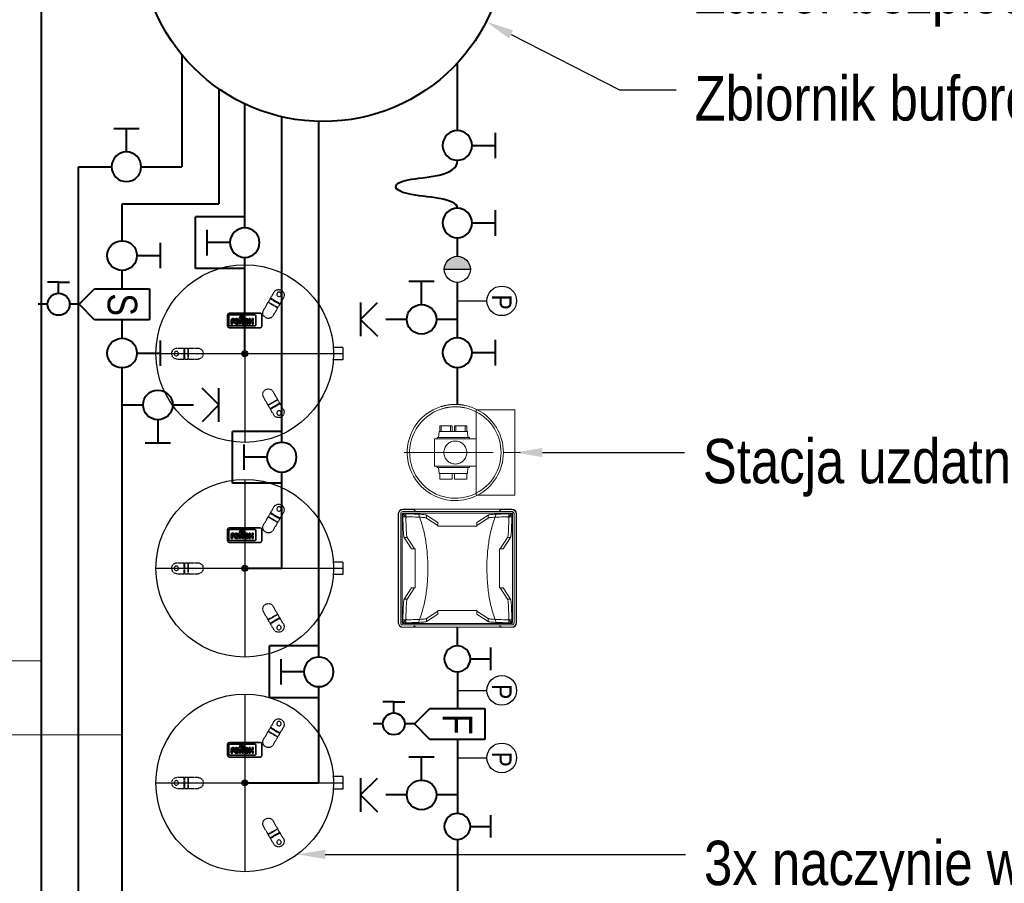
# Model space of a CAD drawing. Header units: centimetres. Extents: x 22052 to 56535, y 76485 to 78519.
# Tile 146 of 235: x 48323 to 48589, y 77864 to 78097. Entities that reach past the tile are written whole.
import ezdxf
from ezdxf import colors
from ezdxf.entities.mleader import LeaderData, LeaderLine
from ezdxf.enums import TextEntityAlignment as Align
from ezdxf.lldxf.tags import DXFTag
from ezdxf.math import Vec2, Vec3

# ---------------------------------------------------------------- set-up
doc = ezdxf.new("R2010")
doc.units = ezdxf.units.CM
for name, pattern in [('ACAD_ISO02W100', [15, 12, -3]), ('ACAD_ISO08W100', [36, 24, -3, 6, -3]), ('HIDDEN', [0.375, 0.25, -0.125])]:
    doc.linetypes.add(name, pattern=pattern)
for name, color, linetype in [('1', 1, 'ACAD_ISO08W100'), ('CP_AXIS', 143, 'DASHDOT'), ('cp_hidde', 203, 'HIDDEN'), ('IS_Armatura_Therm', 250, 'SOLID'), ('niewidoczna', 3, 'ACAD_ISO02W100'), ('widoczna', 7, 'Continuous')]:
    doc.layers.add(name, color=color, linetype=linetype)
for name, color, linetype, lineweight in [('2DH_OBJ_reflexgr', 252, 'Continuous', 25), ('CP_LOGO', 7, 'Continuous', 35), ('IS_Ciepła_woda', 1, 'DASHDOT', 40), ('IS_gaz 2', 44, 'Continuous', 35), ('IS_Opis', 250, 'Continuous', 9), ('IS_Powrót', 5, 'DASH', 40), ('IS_Zasilanie', 1, 'SOLID', 40), ('IS_Zimna_woda', 5, 'SOLID', 40)]:
    doc.layers.add(name, color=color, linetype=linetype, lineweight=lineweight)
doc.styles.add('CP_ATTR', font='arial.ttf')
doc.styles.add('styl1', font='ARIALN.TTF')
tags = doc.linetypes.add('DASH', pattern=[15, 10, -5]).pattern_tags.tags
tags[6:7] = [DXFTag(74, 4), DXFTag(75, 0), DXFTag(340, '0'), DXFTag(46, 0.0), DXFTag(50, 0.0), DXFTag(44, 0.0), DXFTag(45, 0.0)]
tags[4:5] = [DXFTag(74, 4), DXFTag(75, 0), DXFTag(340, '0'), DXFTag(46, 0.0), DXFTag(50, 0.0), DXFTag(44, 0.0), DXFTag(45, 0.0)]
tags = doc.linetypes.add('DASHDOT', pattern=[25.4, 12.7, -6.35, 0, -6.35]).pattern_tags.tags
tags[10:11] = [DXFTag(74, 4), DXFTag(75, 0), DXFTag(340, '0'), DXFTag(46, 1.0), DXFTag(50, 0.0), DXFTag(44, 0.0), DXFTag(45, 0.0)]
tags[8:9] = [DXFTag(74, 4), DXFTag(75, 0), DXFTag(340, '0'), DXFTag(46, 1.0), DXFTag(50, 0.0), DXFTag(44, 0.0), DXFTag(45, 0.0)]
tags[6:7] = [DXFTag(74, 4), DXFTag(75, 0), DXFTag(340, '0'), DXFTag(46, 1.0), DXFTag(50, 0.0), DXFTag(44, 0.0), DXFTag(45, 0.0)]
tags[4:5] = [DXFTag(74, 4), DXFTag(75, 0), DXFTag(340, '0'), DXFTag(46, 1.0), DXFTag(50, 0.0), DXFTag(44, 0.0), DXFTag(45, 0.0)]
tags = doc.linetypes.add('SOLID', pattern=[10, 10, 0]).pattern_tags.tags
tags[6:7] = [DXFTag(74, 4), DXFTag(75, 0), DXFTag(340, '0'), DXFTag(46, 0.0), DXFTag(50, 0.0), DXFTag(44, 0.0), DXFTag(45, 0.0)]
tags[4:5] = [DXFTag(74, 4), DXFTag(75, 0), DXFTag(340, '0'), DXFTag(46, 0.0), DXFTag(50, 0.0), DXFTag(44, 0.0), DXFTag(45, 0.0)]

# ---------------------------------------------------------------- blocks, each defined once
blk = doc.blocks.new('A$C72C50FD2')
at = {"layer": '1', "color": 0, "lineweight": 15}
blk.add_line((35.53, 52.48), (4.14, 52.48), dxfattribs=at)
at = {"layer": 'niewidoczna', "color": 0, "lineweight": 15, "ltscale": 25.4}
for p, q in [((19.03, 59.66), (19.03, 58.14)), ((21.58, 58.14), (21.58, 59.66)), ((23.01, 59.66), (23.01, 58.14)), ((25.56, 58.14), (25.56, 59.66)), ((5.87, 35.94), (5.87, 6.43)), ((6.27, 35.94), (6.27, 6.43)), ((6.32, 36.05), (6.45, 35.93)), ((35.94, 36.5), (6.43, 36.5)), ((35.94, 36.1), (6.43, 36.1)), ((6.48, 35.9), (6.45, 35.93)), ((6.47, 35.1), (6.48, 35.9)), ((6.48, 35.09), (6.47, 35.1)), ((6.48, 35.9), (7.28, 35.1)), ((6.48, 35.9), (7.27, 35.9)), ((7.28, 35.1), (6.48, 35.09)), ((7.27, 35.9), (7.28, 35.89)), ((7.28, 35.1), (7.28, 35.89)), ((7.28, 35.1), (7.39, 34.98)), ((15.91, 33.56), (12.83, 35.56)), ((12.83, 34.76), (12.83, 35.56)), ((15.91, 32.76), (12.83, 34.76)), ((29.54, 34.76), (26.46, 32.76)), ((29.54, 35.56), (26.47, 33.56)), ((29.54, 34.76), (29.54, 35.56)), ((35.1, 35.1), (34.98, 34.98)), ((35.09, 35.89), (35.1, 35.9)), ((35.09, 35.89), (35.1, 35.1)), ((35.1, 35.1), (35.9, 35.9)), ((35.1, 35.9), (35.9, 35.9)), ((35.89, 35.09), (35.1, 35.1)), ((35.9, 35.1), (35.89, 35.09)), ((35.93, 35.93), (35.9, 35.9)), ((35.9, 35.9), (35.9, 35.1)), ((35.93, 35.93), (36.05, 36.05)), ((36.1, 6.43), (36.1, 35.94)), ((36.5, 6.43), (36.5, 35.94)), ((15.94, 32.59), (15.94, 33.14)), ((26.43, 32.59), (15.94, 32.59)), ((26.43, 32.59), (26.43, 33.14)), ((6.81, 29.54), (8.81, 26.47)), ((7.61, 29.54), (6.81, 29.54)), ((7.61, 29.54), (9.61, 26.46)), ((32.76, 26.46), (34.76, 29.54)), ((33.56, 26.47), (35.56, 29.54)), ((34.76, 29.54), (35.56, 29.54)), ((9.79, 26.43), (9.23, 26.43)), ((9.79, 26.43), (9.79, 15.94)), ((32.59, 26.43), (33.14, 26.43)), ((32.59, 15.94), (32.59, 26.43)), ((8.81, 15.91), (6.81, 12.83)), ((9.61, 15.91), (7.61, 12.83)), ((9.79, 15.94), (9.23, 15.94)), ((32.59, 15.94), (33.14, 15.94)), ((34.76, 12.83), (32.76, 15.91)), ((35.56, 12.83), (33.56, 15.91)), ((7.61, 12.83), (6.81, 12.83)), ((34.76, 12.83), (35.56, 12.83)), ((12.83, 7.61), (15.91, 9.61)), ((12.83, 6.81), (15.91, 8.81)), ((15.94, 9.79), (26.43, 9.79)), ((15.94, 9.79), (15.94, 9.23)), ((26.43, 9.79), (26.43, 9.23)), ((26.46, 9.61), (29.54, 7.61)), ((26.47, 8.81), (29.54, 6.81)), ((6.32, 6.32), (6.45, 6.45)), ((6.43, 6.27), (35.94, 6.27)), ((6.43, 5.87), (35.94, 5.87)), ((6.45, 6.45), (6.48, 6.48)), ((6.47, 7.27), (6.48, 7.28)), ((6.48, 6.48), (6.47, 7.27)), ((6.48, 6.48), (7.28, 7.28)), ((7.28, 7.28), (6.48, 7.28)), ((7.27, 6.47), (6.48, 6.48)), ((7.28, 6.48), (7.27, 6.47)), ((7.28, 7.28), (7.39, 7.39)), ((7.28, 7.28), (7.28, 6.48)), ((12.83, 7.61), (12.83, 6.81)), ((29.54, 7.61), (29.54, 6.81)), ((35.1, 7.28), (34.98, 7.39)), ((35.1, 7.28), (35.09, 6.48)), ((35.1, 6.47), (35.09, 6.48)), ((35.1, 7.28), (35.89, 7.28)), ((35.9, 6.48), (35.1, 7.28)), ((35.9, 6.48), (35.1, 6.47)), ((35.89, 7.28), (35.9, 7.27)), ((35.9, 7.27), (35.9, 6.48)), ((35.9, 6.48), (35.93, 6.45)), ((36.05, 6.32), (35.93, 6.45))]:
    blk.add_line(p, q, dxfattribs=at)
blk.add_circle((21.73, 52.48), 3.11, dxfattribs=at)
for centre, radius, start, end in [((21.73, 52.48), 13, 117.1807, 242.8193), ((21.73, 52.48), 13, 90.6507, 101.9862), ((21.73, 52.48), 12.36, 90.6843, 102.6148), ((21.73, 52.48), 13, 72.8251, 84.3201), ((21.73, 52.48), 12.36, 71.9088, 84.0259), ((21.73, 52.48), 12.36, 117.2623, 242.7377), ((6.43, 35.94), 1.13, 90, 180), ((6.43, 35.94), 0.558, 90, 180), ((6.43, 35.94), 0.16, 90, 180), ((7.68, 34.7), 0.4, 135.7351, 180.7457), ((7.67, 34.69), 0.401, 89.2755, 134.2436), ((34.7, 34.69), 0.4, 45.7351, 90.7457), ((34.69, 34.7), 0.401, 359.2755, 44.2436), ((35.94, 35.94), 0.16, 0, 90), ((6.43, 6.43), 0.558, 180, 270), ((7.68, 7.67), 0.401, 179.2755, 224.2436), ((7.67, 7.68), 0.4, 225.7351, 270.7457), ((34.7, 7.68), 0.401, 269.2755, 314.2436), ((34.69, 7.67), 0.4, 315.7351, 0.7457), ((35.94, 6.43), 0.558, 270, 0), ((35.94, 6.43), 0.16, 270, 0)]:
    blk.add_arc(centre, radius, start, end, dxfattribs=at)
for centre, major_axis, ratio, start_param, end_param in [((6.41, 34.76), (6.41, 0), 0.052336, 1.43601, 1.561391), ((6.81, 35.96), (0, -6.41), 0.052336, 4.847522, 6.280648), ((7.61, 35.96), (0, -6.41), 0.052336, 4.721794, 4.847175), ((6.41, 35.56), (6.41, 0), 0.052336, 0.002537, 1.435664), ((7.61, 35.96), (0, -6.41), 0.052336, 4.910695, 6.280648), ((6.41, 34.76), (6.41, 0), 0.052336, 0.002537, 1.37249), ((35.96, 35.56), (-6.41, 0), 0.052336, 4.847522, 6.280648), ((35.96, 34.76), (-6.41, 0), 0.052336, 4.910695, 6.280648), ((34.76, 35.96), (0, -6.41), 0.052336, 0.002537, 1.37249), ((34.76, 35.96), (0, -6.41), 0.052336, 1.43601, 1.561391), ((35.96, 34.76), (-6.41, 0), 0.052336, 4.721794, 4.847175), ((35.56, 35.96), (0, -6.41), 0.052336, 0.002537, 1.435664), ((15.91, 33.16), (-0.002, 0.399), 0.080354, 4.659689, 6.230485), ((15.91, 32.36), (-0.002, 0.399), 0.080354, 5.314581, 6.230485), ((26.47, 33.16), (-0.002, -0.399), 0.080354, 3.194293, 4.765089), ((26.46, 32.36), (0.002, 0.399), 0.080354, 0.0527, 0.968605), ((9.21, 26.47), (0.399, -0.002), 0.080354, 3.194293, 4.765089), ((10.01, 26.46), (-0.399, 0.002), 0.080354, 0.0527, 0.968605), ((32.36, 26.46), (0.399, 0.002), 0.080354, 5.314581, 6.230485), ((33.16, 26.47), (0.399, 0.002), 0.080354, 4.659689, 6.230485), ((9.21, 15.91), (-0.399, -0.002), 0.080354, 4.659689, 6.230485), ((10.01, 15.91), (-0.399, -0.002), 0.080354, 5.314581, 6.230485), ((32.36, 15.91), (0.399, -0.002), 0.080354, 0.0527, 0.968605), ((33.16, 15.91), (-0.399, 0.002), 0.080354, 3.194293, 4.765089), ((6.81, 6.41), (0, 6.41), 0.052336, 0.002537, 1.435664), ((7.61, 6.41), (0, 6.41), 0.052336, 0.002537, 1.37249), ((34.76, 6.41), (0, 6.41), 0.052336, 4.910695, 6.280648), ((35.56, 6.41), (0, 6.41), 0.052336, 4.847522, 6.280648), ((15.91, 10.01), (-0.002, -0.399), 0.080354, 0.0527, 0.968605), ((15.91, 9.21), (0.002, 0.399), 0.080354, 3.194293, 4.765089), ((26.46, 10.01), (0.002, -0.399), 0.080354, 5.314581, 6.230485), ((26.47, 9.21), (0.002, -0.399), 0.080354, 4.659689, 6.230485), ((6.41, 7.61), (6.41, 0), 0.052336, 4.721794, 4.847175), ((7.61, 6.41), (0, 6.41), 0.052336, 1.43601, 1.561391), ((6.41, 6.81), (6.41, 0), 0.052336, 4.847522, 6.280648), ((6.41, 7.61), (6.41, 0), 0.052336, 4.910695, 6.280648), ((35.96, 7.61), (-6.41, 0), 0.052336, 0.002537, 1.37249), ((35.96, 6.81), (-6.41, 0), 0.052336, 0.002537, 1.435664), ((35.96, 7.61), (-6.41, 0), 0.052336, 1.43601, 1.561391), ((34.76, 6.41), (0, 6.41), 0.052336, 4.721794, 4.847175)]:
    blk.add_ellipse(centre, major_axis=major_axis, ratio=ratio, start_param=start_param, end_param=end_param, dxfattribs=at)
at = {"layer": 'widoczna', "color": 0, "lineweight": 15, "ltscale": 25.4}
for p, q in [((5.69, 63.89), (5.69, 41.08)), ((5.85, 64.05), (16.06, 64.05)), ((16.06, 61.69), (16.06, 64.05)), ((16.06, 61.69), (16.06, 61.54)), ((16.06, 43.43), (16.06, 61.54)), ((21.98, 59.66), (18.63, 59.66)), ((18.63, 59.66), (18.63, 58.14)), ((21.98, 58.14), (21.98, 59.66)), ((25.96, 59.66), (22.61, 59.66)), ((22.61, 59.66), (22.61, 58.14)), ((25.96, 58.14), (25.96, 59.66)), ((27.39, 56.15), (16.06, 56.15)), ((17.91, 56.55), (17.91, 56.15)), ((17.91, 56.55), (26.68, 56.55)), ((18.45, 58.14), (18.31, 56.55)), ((18.45, 58.14), (26.14, 58.14)), ((26.14, 58.14), (26.28, 56.55)), ((26.68, 56.55), (26.68, 56.15)), ((27.39, 48.81), (27.39, 56.15)), ((16.06, 48.81), (27.39, 48.81)), ((17.91, 48.41), (17.91, 48.81)), ((26.68, 48.41), (17.91, 48.41)), ((18.45, 46.82), (18.31, 48.41)), ((26.14, 46.82), (26.28, 48.41)), ((26.68, 48.41), (26.68, 48.81)), ((26.14, 46.82), (18.45, 46.82)), ((18.63, 46.82), (18.63, 45.3)), ((21.98, 45.3), (18.63, 45.3)), ((21.98, 45.3), (21.98, 46.82)), ((22.61, 46.82), (22.61, 45.3)), ((25.96, 45.3), (22.61, 45.3)), ((25.96, 45.3), (25.96, 46.82)), ((16.06, 43.43), (16.06, 43.28)), ((16.06, 40.92), (16.06, 43.28)), ((5.85, 40.92), (16.06, 40.92)), ((5.24, 6.43), (5.24, 35.94)), ((5.3, 6.43), (5.3, 35.94)), ((6.43, 37.14), (9.78, 37.14)), ((6.43, 37.07), (9.13, 37.07)), ((9.78, 37.14), (32.59, 37.14)), ((32.63, 37.14), (32.57, 37.14)), ((32.59, 37.14), (35.94, 37.14)), ((33.24, 37.07), (35.94, 37.07)), ((37.07, 35.94), (37.07, 6.43)), ((37.14, 35.94), (37.14, 6.43)), ((9.13, 5.3), (6.43, 5.3)), ((9.78, 5.24), (6.43, 5.24)), ((9.74, 5.24), (9.81, 5.24)), ((32.59, 5.24), (9.78, 5.24)), ((35.94, 5.24), (32.59, 5.24)), ((35.94, 5.3), (33.24, 5.3))]:
    blk.add_line(p, q, dxfattribs=at)
for centre, radius, start, end in [((5.85, 63.89), 0.16, 92.4284, 178.1199), ((5.85, 63.89), 0.16, 178.1199, 180), ((5.85, 63.89), 0.16, 90, 92.4284), ((21.73, 52.48), 13, 101.9862, 117.1807), ((21.73, 52.48), 12.36, 102.6148, 117.2623), ((21.73, 52.48), 12.36, 90.6843, 91.4792), ((21.73, 52.48), 13, 84.3201, 90.6507), ((21.73, 52.48), 12.36, 84.0259, 90.6843), ((21.73, 52.48), 12.36, 88.5209, 90.6843), ((21.73, 52.48), 13, 270, 72.8251), ((21.73, 52.48), 12.36, 270, 71.9088), ((5.85, 41.08), 0.16, 180, 181.8801), ((5.85, 41.08), 0.16, 181.8801, 267.5716), ((5.85, 41.08), 0.16, 267.5716, 270), ((21.73, 52.48), 13, 242.8193, 270), ((21.73, 52.48), 12.36, 242.7377, 270), ((21.73, 52.48), 12.36, 268.5216, 270), ((21.73, 52.48), 12.36, 270, 271.4786), ((6.43, 35.94), 1.2, 90, 180), ((35.94, 35.94), 1.2, 0, 90), ((35.94, 35.94), 1.13, 0, 90), ((35.94, 35.94), 0.558, 0, 90), ((6.43, 6.43), 1.2, 180, 270), ((6.43, 6.43), 1.13, 180, 270), ((6.43, 6.43), 0.16, 180, 270), ((35.94, 6.43), 1.2, 270, 0), ((35.94, 6.43), 1.13, 270, 0)]:
    blk.add_arc(centre, radius, start, end, dxfattribs=at)
for points, knots in [([(9.78, 36.74), (9.77, 36.75), (9.76, 36.76), (9.73, 36.78), (9.72, 36.79), (9.68, 36.82), (9.66, 36.84), (9.58, 36.89), (9.53, 36.93), (9.46, 36.98), (9.43, 36.99), (9.37, 37.02), (9.34, 37.03), (9.26, 37.06), (9.19, 37.07), (9.13, 37.07)], [0, 0, 0, 0, 0.0625, 0.0625, 0.125, 0.125, 0.25, 0.25, 0.5, 0.5, 0.625, 0.625, 0.75, 0.75, 1, 1, 1, 1]), ([(10.67, 35.78), (10.92, 35.21), (11.14, 34.62), (11.54, 33.44), (11.71, 32.84), (12.2, 31.02), (12.45, 29.8), (12.84, 27.35), (12.98, 26.12), (13.17, 23.65), (13.21, 22.41), (13.21, 19.93), (13.16, 18.68), (12.97, 16.2), (12.83, 14.97), (12.44, 12.53), (12.19, 11.32), (11.71, 9.53), (11.53, 8.93), (11.14, 7.75), (10.92, 7.17), (10.67, 6.59)], [0, 0, 0, 0, 0.0625, 0.0625, 0.125, 0.125, 0.25, 0.25, 0.375, 0.375, 0.5, 0.5, 0.625, 0.625, 0.75, 0.75, 0.875, 0.875, 0.9375, 0.9375, 1, 1, 1, 1]), ([(31.7, 6.59), (31.46, 7.17), (31.24, 7.75), (30.84, 8.94), (30.66, 9.54), (30.18, 11.35), (29.93, 12.57), (29.53, 15.02), (29.39, 16.25), (29.21, 18.72), (29.16, 19.96), (29.16, 22.45), (29.21, 23.7), (29.4, 26.18), (29.54, 27.41), (29.93, 29.84), (30.18, 31.05), (30.66, 32.85), (30.84, 33.44), (31.24, 34.62), (31.46, 35.2), (31.7, 35.78)], [0, 0, 0, 0, 0.0625, 0.0625, 0.125, 0.125, 0.25, 0.25, 0.375, 0.375, 0.5, 0.5, 0.625, 0.625, 0.75, 0.75, 0.875, 0.875, 0.9375, 0.9375, 1, 1, 1, 1]), ([(33.24, 37.07), (33.18, 37.07), (33.12, 37.06), (33, 37.02), (32.94, 36.99), (32.84, 36.93), (32.79, 36.89), (32.71, 36.84), (32.69, 36.82), (32.64, 36.78), (32.62, 36.76), (32.59, 36.74)], [0, 0, 0, 0, 0.25, 0.25, 0.5, 0.5, 0.75, 0.75, 0.875, 0.875, 1, 1, 1, 1]), ([(9.13, 5.3), (9.19, 5.3), (9.26, 5.32), (9.37, 5.35), (9.43, 5.38), (9.53, 5.45), (9.58, 5.48), (9.66, 5.54), (9.68, 5.56), (9.73, 5.6), (9.76, 5.61), (9.78, 5.63)], [0, 0, 0, 0, 0.25, 0.25, 0.5, 0.5, 0.75, 0.75, 0.875, 0.875, 1, 1, 1, 1]), ([(32.59, 5.63), (32.61, 5.62), (32.62, 5.61), (32.64, 5.6), (32.65, 5.59), (32.69, 5.56), (32.71, 5.54), (32.79, 5.48), (32.84, 5.45), (32.92, 5.4), (32.94, 5.38), (33, 5.36), (33.03, 5.34), (33.12, 5.32), (33.18, 5.3), (33.24, 5.3)], [0, 0, 0, 0, 0.0625, 0.0625, 0.125, 0.125, 0.25, 0.25, 0.5, 0.5, 0.625, 0.625, 0.75, 0.75, 1, 1, 1, 1])]:
    blk.add_open_spline(points, degree=3, knots=knots, dxfattribs=at)
blk = doc.blocks.new('Zaworek')
at = {"layer": 'IS_Zimna_woda', "color": 18, "true_color": 0x000000}
for p, q in [((5.15, 1.72), (5.15, -1.72)), ((2, 0), (5.15, 0))]:
    blk.add_line(p, q, dxfattribs=at)
blk.add_circle((0, 0), 2, dxfattribs=at)
blk = doc.blocks.new('Filtr F')
at = {"layer": 'IS_Zimna_woda', "color": 18, "true_color": 0x000000}
for p, q in [((0, 4.19), (14.83, 4.19)), ((0, -4.19), (0, 4.19)), ((14.83, 4.19), (19.03, 0)), ((19.03, 0), (14.83, -4.19)), ((19.03, 0), (21.62, 0)), ((27.55, 0), (30.15, 0)), ((14.83, -4.19), (0, -4.19)), ((24.59, -2.97), (24.59, -5.93)), ((24.59, -5.93), (21.62, -5.93)), ((24.59, -5.93), (27.55, -5.93))]:
    blk.add_line(p, q, dxfattribs=at)
blk.add_circle((24.59, 0), 2.97, dxfattribs=at)
at = {"layer": 'IS_Zimna_woda', "color": 18, "true_color": 0x000000, "insert": (7.39, 0.09), "char_height": 8, "attachment_point": 5, "rotation": 90, "style": 'styl1'}
blk.add_mtext_dynamic_manual_height_columns('\\pxqc;F', width=8.2982, gutter_width=12.5, heights=[14.83], dxfattribs=at)
blk = doc.blocks.new('ZS')
at = {"layer": 'IS_Zimna_woda', "color": 18, "true_color": 0x000000}
for p, q in [((0, 0), (0, -9.96)), ((0, -24.04), (0, -34)), ((0, -46), (-8, -38)), ((0, -46), (8, -38)), ((-8, -46), (0, -46)), ((0, -46), (8, -46))]:
    blk.add_line(p, q, dxfattribs=at)
at = {"layer": 'IS_Zimna_woda', "xscale": 3.517579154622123, "yscale": 3.517579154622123, "zscale": 3.517579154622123, "rotation": 180}
blk.add_blockref('Zaworek', (0, -17), dxfattribs=at)
blk = doc.blocks.new('A$C7A6073B1')
at = {"layer": 'IS_Armatura_Therm'}
h = blk.add_hatch(color=256, dxfattribs=at)
h.dxf.hatch_style = 1
h.paths.add_polyline_path([(10, 5, 1), (0, 5)])
blk.add_line((0, 5), (10, 5), dxfattribs=at)
blk.add_circle((5, 5), 5, dxfattribs=at)
blk = doc.blocks.new('A$C39033376')
at = {"layer": 'IS_Armatura_Therm'}
blk.add_line((7.5, 0), (7.5, 15), dxfattribs=at)
blk.add_circle((7.5, 22.5), 7.5, dxfattribs=at)
at = {"layer": 'IS_Armatura_Therm', "insert": (3.08, 27.49), "char_height": 10, "attachment_point": 1, "style": 'styl1'}
blk.add_mtext_dynamic_manual_height_columns('\\pxqc;P', width=10.187, gutter_width=12.5, heights=[0], dxfattribs=at)
blk = doc.blocks.new('2drfxn_no_01')
at = {"layer": 'cp_hidde', "extrusion": (0, 0, -1)}
for p, q in [((-2.5, 15), (-58.8, 15)), ((-2.5, -15), (-58.8, -15)), ((-33.5, -15), (-33.4, -15)), ((-33.3, -15), (-33.4, -15))]:
    blk.add_line(p, q, dxfattribs=at)
at = {"layer": 'cp_hidde'}
blk.add_circle((0, 0), 6, dxfattribs=at)
for centre, radius, start, end in [((-57.6, 0), 15, 94.4744, 265.5256), ((127.9, 0), 150.4, 174.2752, 185.7248), ((127.9, 0), 148.4, 174.1978, 185.8022), ((-2.5, 0), 15, 270, 90)]:
    blk.add_arc(centre, radius, start, end, dxfattribs=at)
for major_axis, start_param, end_param in [((0, -148.4), 1.469528, 1.672065), ((0, -150.4), 1.570796, 1.670713), ((0, -150.4), 1.47088, 1.570796)]:
    blk.add_ellipse((-95.5, 0), major_axis=major_axis, ratio=0.421187, start_param=start_param, end_param=end_param, dxfattribs=at)
blk = doc.blocks.new('2drfx_logo01')
at = {"layer": 'CP_LOGO', "color": 83, "extrusion": (0, 1, 0)}
for p, q in [((41.3, 0), (-41.3, 0)), ((-46.3, -5), (-46.3, -34.5)), ((46.3, -34.5), (46.3, -5)), ((-41.3, -39.5), (41.3, -39.5))]:
    blk.add_line(p, q, dxfattribs=at)
at = {"layer": 'CP_LOGO', "extrusion": (0, 1, 0)}
for p, q in [((-43.2, -7.6), (-43.2, -31.7)), ((26.8, -4.8), (-40.4, -4.8)), ((-36.7, -29.3), (-36.7, -18.9)), ((-33.4, -19.7), (-33.4, -29.3)), ((-32, -14.2), (-29.6, -14.2)), ((-29.6, -17.3), (-31.2, -17.3)), ((-29.6, -14.2), (-29.6, -17.3)), ((-29.6, -14.2), (-29.6, -14.2)), ((-28.5, -23.7), (-28.5, -19.9)), ((-25.2, -19.8), (-25.2, -20.6)), ((-25.2, -20.6), (-20.5, -20.6)), ((-25.2, -23), (-25.2, -23.7)), ((-17.2, -23), (-25.2, -23)), ((-23.4, -14.2), (-22.3, -14.2)), ((-22.6, -16.9), (-23.1, -16.9)), ((-22.4, -26.4), (-17.9, -26.4)), ((-20.5, -20.6), (-20.5, -19.8)), ((-17.9, -26.4), (-17.9, -29.3)), ((-17.2, -20), (-17.2, -23)), ((-16.5, -14.2), (-14.5, -14.2)), ((-16.5, -17.1), (-16.5, -14.2)), ((-14.5, -17.1), (-16.5, -17.1)), ((-14.5, -14.2), (-14.5, -12)), ((-14.5, -29.3), (-14.5, -17.1)), ((-11.2, -12.6), (-11.2, -14.2)), ((-11.2, -14.2), (-8.7, -14.2)), ((-8.7, -17.1), (-11.2, -17.1)), ((-11.2, -17.1), (-11.2, -29.3)), ((-10.7, -8.3), (-8.4, -8.3)), ((-8.4, -11.3), (-10, -11.3)), ((-8.7, -14.2), (-8.7, -17.1)), ((-8.4, -8.3), (-8.4, -11.3)), ((-6.7, -8.3), (-3.4, -8.3)), ((-6.7, -29.3), (-6.7, -8.3)), ((-3.4, -8.3), (-3.4, -29.3)), ((-1.2, -23.7), (-1.2, -19.9)), ((2.1, -19.8), (2.1, -20.6)), ((2.1, -20.6), (6.8, -20.6)), ((2.1, -23), (2.1, -23.7)), ((10.1, -23), (2.1, -23)), ((3.9, -14.2), (5, -14.2)), ((4.7, -16.9), (4.2, -16.9)), ((4.9, -26.4), (9.3, -26.4)), ((6.8, -20.6), (6.8, -19.8)), ((9.3, -26.4), (9.3, -29.3)), ((10.1, -20), (10.1, -23)), ((11.6, -14.2), (14.9, -14.2)), ((11.6, -17.2), (11.6, -14.2)), ((11.7, -29.3), (11.7, -26.5)), ((14.9, -14.2), (14.9, -17.4)), ((14.9, -26.4), (14.9, -29.3)), ((17, -20.1), (17.5, -20.1)), ((17.8, -23.4), (17, -23.4)), ((19.6, -14.2), (22.9, -14.2)), ((19.6, -17.4), (19.6, -14.2)), ((19.7, -29.3), (19.7, -26)), ((22.9, -14.2), (22.9, -17.2)), ((23, -26.5), (23, -29.3)), ((29.6, -31.7), (29.6, -7.6)), ((-40.4, -34.5), (26.8, -34.5)), ((-36.7, -29.3), (-36.7, -29.3)), ((-33.4, -29.3), (-36.7, -29.3)), ((-33.4, -29.3), (-33.4, -29.3)), ((-17.9, -29.3), (-22.9, -29.3)), ((-11.2, -29.3), (-14.5, -29.3)), ((-3.4, -29.3), (-6.7, -29.3)), ((-3.4, -29.3), (-3.4, -29.3)), ((9.3, -29.3), (4.4, -29.3)), ((14.9, -29.3), (11.7, -29.3)), ((23, -29.3), (19.7, -29.3))]:
    blk.add_line(p, q, dxfattribs=at)
at = {"layer": 'CP_LOGO', "color": 83}
for centre, start, end in [((41.3, -5), 0, 90), ((-41.3, -5), 90, 180), ((-41.3, -34.5), 180, 270), ((41.3, -34.5), 270, 0)]:
    blk.add_arc(centre, 5, start, end, dxfattribs=at)
at = {"layer": 'CP_LOGO'}
for centre, radius, start, end in [((-40.4, -7.6), 2.8, 90, 180), ((-30.6, -19.1), 6.04, 147.2606, 178.2377), ((-32.6, -18.2), 3.91, 106.1174, 143.376), ((-31.9, -20.3), 6.08, 90.0504, 106.2962), ((-30.3, -19.5), 3.13, 158.9942, 176.3238), ((-28.6, -19.7), 4.79, 175.9324, 180.1077), ((-31.6, -19), 1.71, 127.2952, 158.5076), ((-31.4, -19.4), 2.11, 97.3746, 125.2227), ((-31.2, -20.8), 3.51, 90.0884, 98.1112), ((-20, -20), 8.47, 165.5184, 179.4136), ((-20.3, -23.5), 8.16, 181.0116, 192.2061), ((-23.6, -24.4), 4.78, 190.4306, 253.2549), ((-23.5, -19), 4.85, 88.4512, 165.8928), ((-20.1, -19.7), 5.06, 167.5936, 180.6121), ((-22.4, -23.8), 2.8, 178.2273, 223.4425), ((-22.2, -19.3), 2.94, 147.7135, 166.8659), ((-23.2, -18.8), 1.87, 87.6671, 146.1721), ((-22.5, -23.4), 3, 230.0119, 271.6328), ((-22.5, -18.8), 1.87, 33.8279, 92.3329), ((-22.1, -18.9), 4.73, 12.9414, 92.7147), ((-23.4, -19.3), 2.94, 13.1341, 32.2865), ((-25.5, -19.7), 5.06, 359.3879, 12.4064), ((-25.4, -19.9), 8.25, 359.5366, 14.6945), ((-9.6, -12.3), 4.84, 144.3624, 176.3354), ((-11.2, -11.4), 3.03, 115.5569, 140.1513), ((-10.6, -12.9), 4.64, 90.4804, 114.1156), ((-9.4, -12.6), 1.84, 158.0272, 180.9979), ((-10.2, -12.3), 0.954, 105.8352, 156.9141), ((-10, -13), 1.77, 90.0729, 106.1126), ((7.3, -20), 8.47, 165.5184, 179.4136), ((7, -23.5), 8.16, 181.0116, 192.2061), ((3.7, -24.4), 4.78, 190.4306, 253.2549), ((3.8, -19), 4.85, 88.4512, 165.8928), ((7.2, -19.7), 5.06, 167.5936, 180.6121), ((4.9, -23.8), 2.8, 178.2273, 223.4425), ((5.1, -19.3), 2.94, 147.7135, 166.8659), ((4.1, -18.8), 1.87, 87.6671, 146.1721), ((4.8, -23.4), 3, 230.0119, 271.6328), ((4.8, -18.8), 1.87, 33.8279, 92.3329), ((5.2, -18.9), 4.73, 12.9414, 92.7147), ((3.8, -19.3), 2.94, 13.1341, 32.2865), ((1.8, -19.7), 5.06, 359.3879, 12.4064), ((1.8, -19.9), 8.25, 359.5366, 14.6945), ((18.8, -17.1), 7.23, 180.4442, 200.5984), ((19.1, -26.5), 7.42, 159.7413, 179.7796), ((16.4, -18.1), 4.61, 200.4138, 233.8136), ((16.7, -25.6), 4.92, 128.2568, 159.4117), ((19.7, -17.3), 4.84, 181.4593, 192.5475), ((19.3, -26.3), 4.37, 159.5786, 181.0788), ((17.4, -17.8), 2.5, 191.3737, 222.1732), ((17, -25.4), 1.92, 91.9805, 160.9879), ((16.9, -18.2), 1.9, 225.7959, 271.9253), ((17.6, -18.2), 1.9, 268.0747, 314.2041), ((17.7, -25.3), 1.82, 29.0147, 86.8568), ((17.1, -17.8), 2.5, 317.8268, 348.6263), ((16, -26.1), 3.7, 2.1152, 28.2265), ((14.8, -17.3), 4.84, 347.4525, 358.5407), ((18.1, -18.1), 4.61, 306.1864, 339.5862), ((17.8, -25.6), 4.92, 20.5883, 51.7432), ((11.3, -27.6), 11.7, 5.3251, 18.3885), ((15.7, -17.1), 7.23, 339.4016, 359.5558), ((26.8, -7.6), 2.8, 0, 90), ((-40.4, -31.7), 2.8, 180, 270), ((-22.8, -21.8), 7.52, 253.484, 269.5372), ((4.5, -21.8), 7.52, 253.484, 269.5372), ((26.8, -31.7), 2.8, 270, 0)]:
    blk.add_arc(centre, radius, start, end, dxfattribs=at)
blk = doc.blocks.new('2hpa_rfxng_80_grau_nhn771')
at = {"extrusion": (0, 0, -1)}
for p, q in [((26.5, 1.68), (23.94, 1.68)), ((26.5, 1.68), (26.5, 0)), ((26.5, 0), (26.5, -1.69)), ((26.5, -1.69), (23.94, -1.69))]:
    blk.add_line(p, q, dxfattribs=at)
for radius in [24, 0.814, 0.244]:
    blk.add_circle((0, 0), radius)
at = {"layer": 'CP_AXIS'}
for p, q in [((0, 24), (0, -24)), ((-24, 0), (26.5, 0))]:
    blk.add_line(p, q, dxfattribs=at)
at = {"layer": 'cp_hidde'}
blk.add_circle((0, 0), 0.489, dxfattribs=at)
at = {"xscale": -0.1, "yscale": 0.1, "zscale": 0.1}
for p, rotation in [((9.25, 16.02), 240), ((9.25, -16.02), 120)]:
    blk.add_blockref('2drfxn_no_01', p, dxfattribs=dict(at, rotation=rotation))
at = {"yscale": 0.1, "zscale": 0.1}
for name, p, xscale in [('2drfx_logo01', (0, 10.94), 0.1), ('2drfxn_no_01', (-18.5, 0), -0.1)]:
    blk.add_blockref(name, p, dxfattribs=dict(at, xscale=xscale))
at = {"linetype": 'ByBlock', "style": 'CP_ATTR', "flags": 9}
for tag in ['NAME', 'NUMBER', 'GROUP', 'ORDER-NO', 'PRODUCER', 'OTHER', 'TEXT_01', 'TEXT_02', 'TEXT_03', 'TEXT_04', 'TEXT_05', 'TEXT_06', 'TEXT_07', 'TEXT_08', 'TEXT_09', 'TEXT_10', 'TEXT_11', 'TEXT_12', 'TEXT_13', 'TEXT_14', 'TEXT_15', 'TEXT_16', 'TEXT_17', 'TEXT_18', 'TEXT_19', 'TEXT_20', 'TEXT_21', 'TEXT_22', 'TEXT_23', 'TEXT_24', 'TEXT_25', 'TEXT_26', 'TEXT_27', 'TEXT_28', 'TEXT_29', 'TEXT_30', 'TEXT_31', 'TEXT_32', 'TEXT_33', 'TEXT_34', 'TEXT_35', 'TEXT_36', 'TEXT_37', 'TEXT_38', 'TEXT_39', 'TEXT_40']:
    blk.add_attdef(tag, text='', height=0.00005, dxfattribs=at).set_placement((-0.01, 0), align=Align.MIDDLE_LEFT)
blk = doc.blocks.new('ZB naczynie')
at = {"layer": 'IS_Ciepła_woda', "color": 18, "true_color": 0x000000}
for p, q in [((32669.51, 72926.76), (32669.51, 72940.07)), ((32669.51, 72940.07), (32683.51, 72940.07)), ((32683.51, 72926.76), (32683.51, 72940.07))]:
    blk.add_line(p, q, dxfattribs=at)
at = {"layer": 'IS_Zimna_woda', "xscale": -2.000000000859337, "yscale": 2.000000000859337, "zscale": 2.000000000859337, "rotation": 270}
blk.add_blockref('Zaworek', (32676.51, 72926.76), dxfattribs=at)
blk = doc.blocks.new('Separator')
at = {"layer": 'IS_Zimna_woda', "color": 18, "true_color": 0x000000}
for p, q in [((54943.13, 76694.45), (54957.96, 76694.45)), ((54943.13, 76686.06), (54943.13, 76694.45)), ((54957.96, 76694.45), (54962.15, 76690.26)), ((54962.15, 76690.26), (54957.96, 76686.06)), ((54962.15, 76690.26), (54964.75, 76690.26)), ((54970.68, 76690.26), (54973.27, 76690.26)), ((54957.96, 76686.06), (54943.13, 76686.06)), ((54967.71, 76687.29), (54967.71, 76684.32)), ((54967.71, 76684.32), (54964.75, 76684.32)), ((54967.71, 76684.32), (54970.68, 76684.32))]:
    blk.add_line(p, q, dxfattribs=at)
blk.add_circle((54967.71, 76690.26), 2.97, dxfattribs=at)
at = {"layer": 'IS_Zimna_woda', "color": 18, "true_color": 0x000000, "insert": (54950.52, 76690.35), "char_height": 8, "attachment_point": 5, "rotation": 90, "style": 'styl1'}
blk.add_mtext_dynamic_manual_height_columns('\\pxqc;S', width=8.2982, gutter_width=12.5, heights=[14.83], dxfattribs=at)

msp = doc.modelspace()

# ---------------------------------------------------------------- linework, layer by layer
at = {"layer": 'IS_Opis'}
for p, q in [((48170.29, 77923.87), (48328.96, 77923.87)), ((48170.29, 77903.87), (48350.75, 77903.87))]:
    msp.add_line(p, q, dxfattribs=at)
at = {"layer": 'IS_Powrót'}
for p, q in [((48328.96, 77667.7), (48328.96, 78209.23)), ((48441.36, 78067.18), (48441.36, 78085.44)), ((48376.91, 78078.47), (48376.91, 78047.41)), ((48383.91, 78040.91), (48383.91, 78074.42)), ((48393.91, 77982.91), (48393.91, 78070.93)), ((48403.91, 77924.91), (48403.91, 78069.66)), ((48350.75, 78047.41), (48376.91, 78047.41)), ((48350.75, 78037.41), (48350.75, 78047.41)), ((48383.91, 78006.91), (48383.91, 78032.91)), ((48350.75, 78024.45), (48350.75, 78029.41)), ((48350.75, 78011.06), (48350.75, 78016.06)), ((48350.75, 77647.7), (48350.75, 78003.06)), ((48393.91, 77948.91), (48393.91, 77974.91)), ((48383.91, 77948.91), (48393.91, 77948.91)), ((48403.91, 77890.91), (48403.91, 77916.91)), ((48383.91, 77890.91), (48403.91, 77890.91))]:
    msp.add_line(p, q, dxfattribs=at)
at = {"layer": 'IS_Zasilanie'}
for p, q in [((48366.91, 78087.67), (48366.91, 78057.41)), ((48338.96, 78057.41), (48347.91, 78057.41)), ((48338.96, 77738.76), (48338.96, 78057.41)), ((48355.91, 78057.41), (48366.91, 78057.41))]:
    msp.add_line(p, q, dxfattribs=at)
msp.add_circle((48405.11, 78119.15), 49.5, dxfattribs=at)
at = {"layer": 'IS_Zimna_woda'}
for p, q in [((48441.36, 78058.92), (48441.36, 78059.18)), ((48441.36, 78046.22), (48441.36, 78046.38)), ((48441.36, 78033.22), (48441.36, 78038.22)), ((48441.36, 78016.18), (48441.36, 78026.18)), ((48441.36, 78011.18), (48441.36, 78016.18)), ((48441.36, 77993.18), (48441.36, 78003.18)), ((48441.36, 77927.95), (48441.36, 77932.95)), ((48441.36, 77920.91), (48441.36, 77910.91)), ((48441.36, 77902.66), (48441.36, 77882.66)), ((48441.36, 77875.62), (48441.36, 77860.62))]:
    msp.add_line(p, q, dxfattribs=at)
msp.add_open_spline([(48441.36, 78046.22), (48441.54, 78049), (48423.67, 78049.18), (48423.58, 78054.87), (48441.54, 78054.69), (48441.36, 78059.18)], degree=3, dxfattribs=at)

# ---------------------------------------------------------------- block references
at = {"layer": '2DH_OBJ_reflexgr'}
for p in [(48383.91, 78006.91), (48383.91, 77948.91), (48383.91, 77890.91)]:
    msp.add_blockref('2hpa_rfxng_80_grau_nhn771', p, dxfattribs=at)
at = {"layer": 'IS_Armatura_Therm', "xscale": 0.7035158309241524, "yscale": 0.7035158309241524, "zscale": 0.7035158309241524}
msp.add_blockref('A$C7A6073B1', (48437.84, 78026.18), dxfattribs=at)
at = {"layer": 'IS_Armatura_Therm', "xscale": 0.5333333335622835, "yscale": 0.5333333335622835, "zscale": 0.5333333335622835, "rotation": 270}
for p in [(48441.36, 78025.18), (48441.36, 77919.91), (48441.36, 77901.66)]:
    msp.add_blockref('A$C39033376', p, dxfattribs=at)
at = {"layer": 'IS_Ciepła_woda', "rotation": 90}
for p in [(121310.67, 45360.4), (121320.67, 45302.4), (121330.67, 45244.4)]:
    msp.add_blockref('ZB naczynie', p, dxfattribs=at)
at = {"layer": 'IS_gaz 2', "color": 18, "true_color": 0x000000, "xscale": -1.999999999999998, "yscale": 1.999999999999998, "zscale": 1.999999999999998, "rotation": 270}
msp.add_blockref('Zaworek', (48351.91, 78057.41), dxfattribs=at)
at = {"layer": 'IS_gaz 2', "color": 18, "true_color": 0x000000, "xscale": 1.999999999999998, "yscale": 1.999999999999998, "zscale": 1.999999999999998}
for p in [(48350.75, 78033.41), (48350.75, 78007.06)]:
    msp.add_blockref('Zaworek', p, dxfattribs=at)
at = {"layer": 'IS_Opis', "xscale": 0.5685728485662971, "yscale": 0.5685728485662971, "zscale": 0.5685728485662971}
for p, rotation in [((48441.36, 78016.18), 270), ((48350.75, 77993.06), 90.00000000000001), ((48441.36, 77887.66), 270)]:
    msp.add_blockref('ZS', p, dxfattribs=dict(at, rotation=rotation))
at = {"layer": 'IS_Powrót', "rotation": 180}
msp.add_blockref('Separator', (103301.29, 154710.51), dxfattribs=at)
at = {"layer": 'IS_Zimna_woda', "rotation": 180}
for p, xscale, yscale, zscale in [((48441.36, 78063.18), -2.000000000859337, 2.000000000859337, 2.000000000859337), ((48441.36, 78042.22), -2.000000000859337, 2.000000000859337, 2.000000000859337), ((48441.36, 78007.18), -2.000000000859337, 2.000000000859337, 2.000000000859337), ((48441.36, 77924.43), -1.758789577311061, 1.758789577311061, 1.758789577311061), ((48441.36, 77879.14), -1.758789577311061, 1.758789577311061, 1.758789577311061)]:
    msp.add_blockref('Zaworek', p, dxfattribs=dict(at, xscale=xscale, yscale=yscale, zscale=zscale))
at = {"layer": 'IS_Zimna_woda', "color": 18, "true_color": 0x000000, "xscale": -1}
msp.add_blockref('A$C72C50FD2', (48462.55, 77927.71), dxfattribs=at)
at = {"layer": 'IS_Zimna_woda', "rotation": 180}
msp.add_blockref('Filtr F', (48448.78, 77906.85), dxfattribs=at)

# ---------------------------------------------------------------- next in the draw order: leaders
at = {"layer": 'IS_Opis'}
ml = msp.add_multileader_mtext('Standard', dxfattribs=at)
ml.set_content('\\A1;{\\C256;\\c0;Zbiornik buforowy V=700 dm\\H0.7x;\\S3^ ;}', color=256, style='styl1')
ml.set_leader_properties()
ml.build(insert=Vec2(0, 0))
ml.multileader.update_dxf_attribs({"dogleg_length": 5, "arrow_head_size": 7.5})
ctx = ml.context
ctx.base_point, ctx.char_height, ctx.arrow_head_size, ctx.landing_gap_size, ctx.plane_origin = Vec3(48500.48, 78078.23), 12, 7.5, 5, Vec3(48423.39, 77953.11)
notes = []
notes.append((ctx, [(0, (1, 1, 0), (48485.17, 78078.23), (1, 0), 15.31, [(0, [(48449.19, 78096.62)], 0, [])])]))
ctx.mtext.insert, ctx.mtext.width, ctx.mtext.defined_height, ctx.mtext.flow_direction = Vec3(48505.48, 78085.99), 251.8883, 76.92, 5
ctx.mtext.has_bg_fill, ctx.mtext.bg_color, ctx.mtext.bg_scale_factor, ctx.mtext.bg_transparency, ctx.mtext.use_window_bg_color = 1, -1073741824, 1, 0, 1
ml = msp.add_multileader_mtext('Standard', dxfattribs=at)
ml.set_content('\\A1;{\\C256;\\c0;Stacja uzdatniania wody Q\\H0.7x;\\S^ max;\\H1.42857x;=2,0m\\H0.7x;\\S3^ ;\\H1.42857x;/h}', color=256, style='styl1')
ml.set_leader_properties()
ml.build(insert=Vec2(0, 0))
ml.multileader.update_dxf_attribs({"dogleg_length": 5, "arrow_head_size": 7.5})
ctx = ml.context
ctx.base_point, ctx.char_height, ctx.arrow_head_size, ctx.landing_gap_size, ctx.plane_origin = Vec3(48502.72, 77980.19), 12, 7.5, 5, Vec3(48425.63, 77855.08)
notes.append((ctx, [(0, (1, 1, 0), (48487.41, 77980.19), (1, 0), 15.31, [(0, [(48456.85, 77980.19)], 0, [])])]))
ctx.mtext.insert, ctx.mtext.width, ctx.mtext.defined_height, ctx.mtext.flow_direction = Vec3(48507.72, 77987.96), 251.8883, 76.92, 5
ctx.mtext.has_bg_fill, ctx.mtext.bg_color, ctx.mtext.bg_scale_factor, ctx.mtext.bg_transparency, ctx.mtext.use_window_bg_color = 1, -1073741824, 1, 0, 1
ml = msp.add_multileader_mtext('Standard', dxfattribs=at)
ml.set_content('\\A1;{\\C256;\\c0;3x naczynie wzbiorcze przeponowe V=100dm\\H0.7x;\\S3^ ;}', color=256, style='styl1')
ml.set_leader_properties()
ml.build(insert=Vec2(0, 0))
ml.multileader.update_dxf_attribs({"dogleg_length": 5, "arrow_head_size": 7.5})
ctx = ml.context
ctx.base_point, ctx.char_height, ctx.arrow_head_size, ctx.landing_gap_size, ctx.plane_origin = Vec3(48503.03, 77871.58), 12, 7.5, 5, Vec3(48433.84, 77746.47)
notes.append((ctx, [(0, (1, 1, 0), (48495.62, 77871.58), (1, 0), 7.41, [(0, [(48398.14, 77871.58)], 0, [])])]))
ctx.mtext.insert, ctx.mtext.width, ctx.mtext.defined_height, ctx.mtext.flow_direction = Vec3(48508.03, 77879.35), 293.6462, 76.92, 5
ctx.mtext.has_bg_fill, ctx.mtext.bg_color, ctx.mtext.bg_scale_factor, ctx.mtext.bg_transparency, ctx.mtext.use_window_bg_color = 1, -1073741824, 1, 0, 1
for ctx, leaders in notes:
    for number, flags, end, landing, length, lines in leaders:
        leader = LeaderData()
        leader.index, (leader.has_last_leader_line, leader.has_dogleg_vector, leader.attachment_direction) = number, flags
        leader.last_leader_point, leader.dogleg_vector, leader.dogleg_length = Vec3(end), Vec3(landing), length
        for number, points, colour, breaks in lines:
            line = LeaderLine()
            line.index, line.vertices, line.color, line.breaks = number, Vec3.list(points), colors.encode_raw_color(colour), breaks
            leader.lines.append(line)
        ctx.leaders.append(leader)

# ---------------------------------------------------------------- next in the draw order: leaders
ml = msp.add_multileader_mtext('Standard', dxfattribs=at)
ml.set_content('\\A1;{\\C256;\\c0;Zawór bezpieczeństwa DN 32 ciśnienie otwarcia P=3bar}', color=256, style='styl1')
ml.set_leader_properties()
ml.build(insert=Vec2(0, 0))
ml.multileader.update_dxf_attribs({"dogleg_length": 5, "arrow_head_size": 7.5})
ctx = ml.context
ctx.base_point, ctx.char_height, ctx.arrow_head_size, ctx.landing_gap_size, ctx.plane_origin = Vec3(48500.48, 78103.23), 12, 7.5, 5, Vec3(48423.39, 77978.11)
notes = []
notes.append((ctx, [(0, (1, 1, 0), (48485.17, 78103.23), (1, 0), 15.31, [(1, [(48405.11, 78109.15), (48405.11, 78129.15)], 0, [])])]))
ctx.mtext.insert, ctx.mtext.width, ctx.mtext.defined_height, ctx.mtext.flow_direction = Vec3(48505.48, 78110.9), 349.846, 76.92, 5
ctx.mtext.has_bg_fill, ctx.mtext.bg_color, ctx.mtext.bg_scale_factor, ctx.mtext.bg_transparency, ctx.mtext.use_window_bg_color = 1, -1073741824, 1, 0, 1
for ctx, leaders in notes:
    for number, flags, end, landing, length, lines in leaders:
        leader = LeaderData()
        leader.index, (leader.has_last_leader_line, leader.has_dogleg_vector, leader.attachment_direction) = number, flags
        leader.last_leader_point, leader.dogleg_vector, leader.dogleg_length = Vec3(end), Vec3(landing), length
        for number, points, colour, breaks in lines:
            line = LeaderLine()
            line.index, line.vertices, line.color, line.breaks = number, Vec3.list(points), colors.encode_raw_color(colour), breaks
            leader.lines.append(line)
        ctx.leaders.append(leader)

doc.saveas('drawing.dxf')
